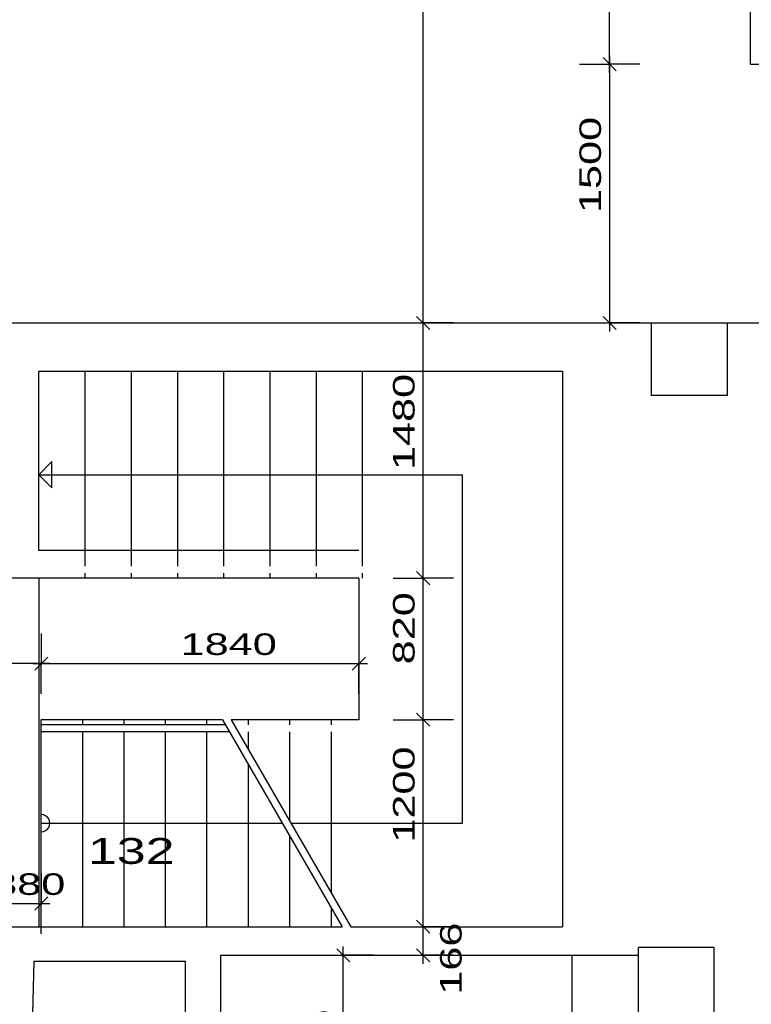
# Model space of a CAD drawing. Extents: x -196363 to 396902, y -489949 to -260582.
# Tile 39 of 256: x 35653 to 39893, y -380603 to -374895. Entities that reach past the tile are written whole.
import ezdxf

# ---------------------------------------------------------------- set-up
doc = ezdxf.new("R2010")
doc.units = 0
doc.header["$MEASUREMENT"] = 0
for name, color, linetype in [('koty', 1, 'Continuous'), ('legenda', 1, 'Continuous'), ('noszdiv', 1, 'Continuous')]:
    doc.layers.add(name, color=color, linetype=linetype)
doc.styles.add('SPIRITTXTSTYLE1', font='ROMAN')
doc.styles.add('SPIRITTXTSTYLE2', font='txt')
doc.linetypes.add('CERCH2', pattern='A,0,-1,[17,dur+dsp vaclavov.shx,S=0.003401,R=0,X=-1,Y=0],0', length=1)
doc.dimstyles.new('SPIRITSTYLE100', dxfattribs={"dimtxt": 125, "dimasz": 12.7, "dimexe": 175, "dimexo": -40.757034, "dimgap": 50, "dimtad": 1, "dimdec": 3, "dimzin": 0, "dimdsep": 46, "dimlunit": 7, "dimtxsty": 'SPIRITTXTSTYLE1', "dimblk1": '_TICKMARKS100', "dimblk2": '_TICKMARKS100', "dimsah": 1, "dimcen": 0.09, "dimdle": 50, "dimclrd": 1, "dimclre": 1, "dimclrt": 1, "dimadec": 0, "dimazin": 0, "dimtfac": 1, "dimtdec": 4, "dimtofl": 0, "dimtmove": 1, "dimatfit": 0, "dimfxl": 0, "dimtolj": 1, "dimtzin": 0, "dimarcsym": 0})
doc.dimstyles.new('SPIRITSTYLE146', dxfattribs={"dimtxt": 125, "dimasz": 12.7, "dimexe": 175, "dimexo": 534.835754, "dimgap": 50, "dimtad": 1, "dimdec": 3, "dimzin": 0, "dimdsep": 46, "dimlunit": 7, "dimtxsty": 'SPIRITTXTSTYLE1', "dimblk1": '_TICKMARKS146', "dimblk2": '_TICKMARKS146', "dimsah": 1, "dimcen": 0.09, "dimdle": 50, "dimclrd": 1, "dimclre": 1, "dimclrt": 1, "dimadec": 0, "dimazin": 0, "dimtfac": 1, "dimtdec": 4, "dimtofl": 0, "dimtmove": 1, "dimatfit": 0, "dimfxl": 0, "dimtolj": 1, "dimtzin": 0, "dimarcsym": 0})
doc.dimstyles.new('SPIRITSTYLE26', dxfattribs={"dimtxt": 125, "dimasz": 12.7, "dimexe": 175, "dimexo": -175, "dimgap": 50, "dimtad": 1, "dimdec": 3, "dimzin": 0, "dimdsep": 46, "dimlunit": 7, "dimtxsty": 'SPIRITTXTSTYLE1', "dimblk1": '_TICKMARKS26', "dimblk2": '_TICKMARKS26', "dimsah": 1, "dimcen": 0.09, "dimdle": 50, "dimclrd": 1, "dimclre": 1, "dimclrt": 1, "dimadec": 0, "dimazin": 0, "dimtfac": 1, "dimtdec": 4, "dimtofl": 0, "dimtmove": 1, "dimatfit": 0, "dimfxl": 0, "dimtolj": 1, "dimtzin": 0, "dimarcsym": 0})
doc.dimstyles.new('SPIRITSTYLE29', dxfattribs={"dimtxt": 125, "dimasz": 12.7, "dimexe": 175, "dimexo": 1472.180054, "dimgap": 50, "dimtad": 1, "dimdec": 3, "dimzin": 0, "dimdsep": 46, "dimlunit": 7, "dimtxsty": 'SPIRITTXTSTYLE1', "dimblk1": '_TICKMARKS29', "dimblk2": '_TICKMARKS29', "dimsah": 1, "dimcen": 0.09, "dimdle": 50, "dimclrd": 1, "dimclre": 1, "dimclrt": 1, "dimadec": 0, "dimazin": 0, "dimtfac": 1, "dimtdec": 4, "dimtofl": 0, "dimtmove": 1, "dimatfit": 0, "dimfxl": 0, "dimtolj": 1, "dimtzin": 0, "dimarcsym": 0})
doc.dimstyles.new('SPIRITSTYLE41', dxfattribs={"dimtxt": 125, "dimasz": 12.7, "dimexe": 175, "dimexo": 3840.829346, "dimgap": 50, "dimtad": 1, "dimdec": 3, "dimzin": 0, "dimdsep": 46, "dimlunit": 7, "dimtxsty": 'SPIRITTXTSTYLE1', "dimblk1": '_TICKMARKS41', "dimblk2": '_TICKMARKS41', "dimsah": 1, "dimcen": 0.09, "dimdle": 50, "dimclrd": 1, "dimclre": 1, "dimclrt": 1, "dimadec": 0, "dimazin": 0, "dimtfac": 1, "dimtdec": 4, "dimtofl": 0, "dimtmove": 1, "dimatfit": 0, "dimfxl": 0, "dimtolj": 1, "dimtzin": 0, "dimarcsym": 0})
doc.dimstyles.new('SPIRITSTYLE42', dxfattribs={"dimtxt": 125, "dimasz": 12.7, "dimexe": 175, "dimexo": -41.873245, "dimgap": 50, "dimtad": 1, "dimdec": 3, "dimzin": 0, "dimdsep": 46, "dimlunit": 7, "dimtxsty": 'SPIRITTXTSTYLE1', "dimblk1": '_TICKMARKS42', "dimblk2": '_TICKMARKS42', "dimsah": 1, "dimcen": 0.09, "dimdle": 50, "dimclrd": 1, "dimclre": 1, "dimclrt": 1, "dimadec": 0, "dimazin": 0, "dimtfac": 1, "dimtdec": 4, "dimtofl": 0, "dimtmove": 1, "dimatfit": 0, "dimfxl": 0, "dimtolj": 1, "dimtzin": 0, "dimarcsym": 0})
doc.dimstyles.new('SPIRITSTYLE43', dxfattribs={"dimtxt": 125, "dimasz": 12.7, "dimexe": 175, "dimexo": -28.950001, "dimgap": 50, "dimtad": 1, "dimdec": 3, "dimzin": 0, "dimdsep": 46, "dimlunit": 7, "dimtxsty": 'SPIRITTXTSTYLE1', "dimblk1": '_TICKMARKS43', "dimblk2": '_TICKMARKS43', "dimsah": 1, "dimcen": 0.09, "dimdle": 50, "dimclrd": 1, "dimclre": 1, "dimclrt": 1, "dimadec": 0, "dimazin": 0, "dimtfac": 1, "dimtdec": 4, "dimtofl": 0, "dimtmove": 1, "dimatfit": 0, "dimfxl": 0, "dimtolj": 1, "dimtzin": 0, "dimarcsym": 0})
doc.dimstyles.new('SPIRITSTYLE44', dxfattribs={"dimtxt": 125, "dimasz": 12.7, "dimexe": 175, "dimexo": -53.184181, "dimgap": 50, "dimtad": 1, "dimdec": 3, "dimzin": 0, "dimdsep": 46, "dimlunit": 7, "dimtxsty": 'SPIRITTXTSTYLE1', "dimblk1": '_TICKMARKS44', "dimblk2": '_TICKMARKS44', "dimsah": 1, "dimcen": 0.09, "dimdle": 50, "dimclrd": 1, "dimclre": 1, "dimclrt": 1, "dimadec": 0, "dimazin": 0, "dimtfac": 1, "dimtdec": 4, "dimtofl": 0, "dimtmove": 1, "dimatfit": 0, "dimfxl": 0, "dimtolj": 1, "dimtzin": 0, "dimarcsym": 0})
doc.dimstyles.new('SPIRITSTYLE45', dxfattribs={"dimtxt": 125, "dimasz": 12.7, "dimexe": 175, "dimexo": 641.421509, "dimgap": 50, "dimtad": 1, "dimdec": 3, "dimzin": 0, "dimdsep": 46, "dimlunit": 7, "dimtxsty": 'SPIRITTXTSTYLE1', "dimblk1": '_TICKMARKS45', "dimblk2": '_TICKMARKS45', "dimsah": 1, "dimcen": 0.09, "dimdle": 50, "dimclrd": 1, "dimclre": 1, "dimclrt": 1, "dimadec": 0, "dimazin": 0, "dimtfac": 1, "dimtdec": 4, "dimtofl": 0, "dimtmove": 1, "dimatfit": 0, "dimfxl": 0, "dimtolj": 1, "dimtzin": 0, "dimarcsym": 0})
doc.dimstyles.new('SPIRITSTYLE99', dxfattribs={"dimtxt": 125, "dimasz": 12.7, "dimexe": 175, "dimexo": 150.139847, "dimgap": 50, "dimtad": 1, "dimdec": 3, "dimzin": 0, "dimdsep": 46, "dimlunit": 7, "dimtxsty": 'SPIRITTXTSTYLE1', "dimblk1": '_TICKMARKS99', "dimblk2": '_TICKMARKS99', "dimsah": 1, "dimcen": 0.09, "dimdle": 50, "dimclrd": 1, "dimclre": 1, "dimclrt": 1, "dimadec": 0, "dimazin": 0, "dimtfac": 1, "dimtdec": 4, "dimtofl": 0, "dimtmove": 1, "dimatfit": 0, "dimfxl": 0, "dimtolj": 1, "dimtzin": 0, "dimarcsym": 0})

# ---------------------------------------------------------------- blocks, each defined once
blk = doc.blocks.new('_TICKMARKS29')
at = {"color": 1, "linetype": 'Continuous'}
blk.add_line((-3, -3), (3, 3), dxfattribs=at)
blk = doc.blocks.new('*D58')
at = {"color": 1, "linetype": 'Continuous', "ltscale": 300}
for p, q in [((40093, -378882.6, 1723.8), (40093, -379057.5, 1723.8)), ((40168, -378882.6, 1723.8), (40168, -379057.5, 1723.8)), ((40218, -379057.5, 1723.8), (40043, -379057.5, 1723.8)), ((40093, -379232.5, 1723.8), (40093, -379057.5, 1723.8)), ((40168, -379232.5, 1723.8), (40168, -379057.5, 1723.8))]:
    blk.add_line(p, q, dxfattribs=at)
at = {"color": 1, "linetype": 'Continuous', "ltscale": 300, "xscale": 12.69999980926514, "yscale": 12.69999980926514, "zscale": 12.69999980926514}
for p, rotation in [((40093, -379057.5, 1723.8), 180.0000050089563), ((40168, -379057.5, 1723.8), 360.0000100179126)]:
    blk.add_blockref('_TICKMARKS29', p, dxfattribs=dict(at, rotation=rotation))
at = {"color": 1, "linetype": 'Continuous', "ltscale": 300, "style": 'SPIRITTXTSTYLE1', "width": 1.5}
blk.add_text('75', height=125, rotation=360, dxfattribs=at).set_placement((39936.1, -379039.6, 1723.8))
blk = doc.blocks.new('_TICKMARKS41')
at = {"color": 1, "linetype": 'Continuous'}
blk.add_line((-3, -3), (3, 3), dxfattribs=at)
blk = doc.blocks.new('*D84')
at = {"color": 1, "linetype": 'Continuous', "ltscale": 300}
for p, q in [((43462.5, -380318.7, 1723.8), (43637.5, -380318.7, 1723.8)), ((43637.5, -383698.7, 1723.8), (43637.5, -380268.7, 1723.8)), ((43812.5, -380318.7, 1723.8), (43637.5, -380318.7, 1723.8)), ((43462.5, -383648.7, 1723.8), (43637.5, -383648.7, 1723.8)), ((43812.5, -383648.7, 1723.8), (43637.5, -383648.7, 1723.8))]:
    blk.add_line(p, q, dxfattribs=at)
at = {"color": 1, "linetype": 'Continuous', "ltscale": 300, "xscale": 12.69999980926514, "yscale": 12.69999980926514, "zscale": 12.69999980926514}
for p, rotation in [((43637.5, -380318.7, 1723.8), 90.00000250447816), ((43637.5, -383648.7, 1723.8), 270.0000006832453)]:
    blk.add_blockref('_TICKMARKS41', p, dxfattribs=dict(at, rotation=rotation))
at = {"color": 1, "linetype": 'Continuous', "ltscale": 300, "style": 'SPIRITTXTSTYLE1', "width": 1.5}
blk.add_text('3330', height=125, rotation=90, dxfattribs=at).set_placement((43587.5, -382102.7, 1723.8))
blk = doc.blocks.new('_TICKMARKS42')
at = {"color": 1, "linetype": 'Continuous'}
blk.add_line((-3, -3), (3, 3), dxfattribs=at)
blk = doc.blocks.new('*D85')
at = {"color": 1, "linetype": 'Continuous', "ltscale": 300}
for p, q in [((37991.15625, -380368.6875, 1723.800049), (37991.15625, -380102.875, 1723.800049)), ((37816.15625, -380152.875, 1723.800049), (37991.15625, -380152.875, 1723.800049)), ((38166.15625, -380152.875, 1723.800049), (37991.15625, -380152.875, 1723.800049)), ((37816.15625, -380318.65625, 1723.800049), (37991.15625, -380318.65625, 1723.800049)), ((38166.15625, -380318.65625, 1723.800049), (37991.15625, -380318.65625, 1723.800049))]:
    blk.add_line(p, q, dxfattribs=at)
at = {"color": 1, "linetype": 'Continuous', "ltscale": 300, "xscale": 12.69999980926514, "yscale": 12.69999980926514, "zscale": 12.69999980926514}
for p, rotation in [((37991.15625, -380152.875, 1723.800049), 90.00000250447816), ((37991.15625, -380318.65625, 1723.800049), 270.0000006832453)]:
    blk.add_blockref('_TICKMARKS42', p, dxfattribs=dict(at, rotation=rotation))
at = {"color": 1, "linetype": 'Continuous', "ltscale": 300, "style": 'SPIRITTXTSTYLE1', "width": 1.5}
blk.add_text('166', height=125, rotation=90.000002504, dxfattribs=at).set_placement((38213.828125, -380547.375, 1723.800049))
blk = doc.blocks.new('_TICKMARKS26')
at = {"color": 1, "linetype": 'Continuous'}
blk.add_line((-3, -3), (3, 3), dxfattribs=at)
blk = doc.blocks.new('*D86')
at = {"color": 1, "linetype": 'Continuous', "ltscale": 300}
for p, q in [((37991.15625, -380202.875, 1723.80005), (37991.15625, -378902.875, 1723.80005)), ((37816.15625, -378952.875, 1723.80005), (37991.15625, -378952.875, 1723.80005)), ((38166.15625, -378952.875, 1723.80005), (37991.15625, -378952.875, 1723.80005)), ((37816.15625, -380152.875, 1723.80005), (37991.15625, -380152.875, 1723.80005)), ((38166.15625, -380152.875, 1723.80005), (37991.15625, -380152.875, 1723.80005))]:
    blk.add_line(p, q, dxfattribs=at)
at = {"color": 1, "linetype": 'Continuous', "ltscale": 300, "xscale": 12.69999980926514, "yscale": 12.69999980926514, "zscale": 12.69999980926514}
for p, rotation in [((37991.15625, -378952.875, 1723.80005), 90.00000250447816), ((37991.15625, -380152.875, 1723.80005), 270.0000006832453)]:
    blk.add_blockref('_TICKMARKS26', p, dxfattribs=dict(at, rotation=rotation))
at = {"color": 1, "linetype": 'Continuous', "ltscale": 300, "style": 'SPIRITTXTSTYLE1', "width": 1.5}
blk.add_text('1200', height=125, rotation=90.0000025, dxfattribs=at).set_placement((37941.15625, -379665.96875, 1723.80005))
blk = doc.blocks.new('_TICKMARKS43')
at = {"color": 1, "linetype": 'Continuous'}
blk.add_line((-3, -3), (3, 3), dxfattribs=at)
blk = doc.blocks.new('*D87')
at = {"color": 1, "linetype": 'Continuous', "ltscale": 300}
for p, q in [((37991.15625, -379002.875, 1723.80005), (37991.15625, -378082.875, 1723.80005)), ((37816.15625, -378132.875, 1723.80005), (37991.15625, -378132.875, 1723.80005)), ((38166.15625, -378132.875, 1723.80005), (37991.15625, -378132.875, 1723.80005)), ((37816.15625, -378952.875, 1723.80005), (37991.15625, -378952.875, 1723.80005)), ((38166.15625, -378952.875, 1723.80005), (37991.15625, -378952.875, 1723.80005))]:
    blk.add_line(p, q, dxfattribs=at)
at = {"color": 1, "linetype": 'Continuous', "ltscale": 300, "xscale": 12.69999980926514, "yscale": 12.69999980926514, "zscale": 12.69999980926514}
for p, rotation in [((37991.15625, -378132.875, 1723.80005), 90.00000250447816), ((37991.15625, -378952.875, 1723.80005), 270.0000006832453)]:
    blk.add_blockref('_TICKMARKS43', p, dxfattribs=dict(at, rotation=rotation))
at = {"color": 1, "linetype": 'Continuous', "ltscale": 300, "style": 'SPIRITTXTSTYLE1', "width": 1.5}
blk.add_text('820', height=125, rotation=90.0000025, dxfattribs=at).set_placement((37941.15625, -378632.15625, 1723.80005))
blk = doc.blocks.new('_TICKMARKS44')
at = {"color": 1, "linetype": 'Continuous'}
blk.add_line((-3, -3), (3, 3), dxfattribs=at)
blk = doc.blocks.new('*D88')
at = {"color": 1, "linetype": 'Continuous', "ltscale": 300}
for p, q in [((37991.15625, -378182.875, 1723.80005), (37991.15625, -376602.875, 1723.80005)), ((37816.15625, -376652.875, 1723.80005), (37991.15625, -376652.875, 1723.80005)), ((38166.15625, -376652.875, 1723.80005), (37991.15625, -376652.875, 1723.80005)), ((37816.15625, -378132.875, 1723.80005), (37991.15625, -378132.875, 1723.80005)), ((38166.15625, -378132.875, 1723.80005), (37991.15625, -378132.875, 1723.80005))]:
    blk.add_line(p, q, dxfattribs=at)
at = {"color": 1, "linetype": 'Continuous', "ltscale": 300, "xscale": 12.69999980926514, "yscale": 12.69999980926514, "zscale": 12.69999980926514}
for p, rotation in [((37991.15625, -376652.875, 1723.80005), 90.00000250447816), ((37991.15625, -378132.875, 1723.80005), 270.0000006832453)]:
    blk.add_blockref('_TICKMARKS44', p, dxfattribs=dict(at, rotation=rotation))
at = {"color": 1, "linetype": 'Continuous', "ltscale": 300, "style": 'SPIRITTXTSTYLE1', "width": 1.5}
blk.add_text('1480', height=125, rotation=90.0000025, dxfattribs=at).set_placement((37941.15625, -377505.96875, 1723.80005))
blk = doc.blocks.new('*D89')
at = {"color": 1, "linetype": 'Continuous', "ltscale": 300}
for p, q in [((37991.15625, -376702.875, 1723.80005), (37991.15625, -370652.875, 1723.80005)), ((37816.15625, -370702.875, 1723.80005), (37991.15625, -370702.875, 1723.80005)), ((38166.15625, -370702.875, 1723.80005), (37991.15625, -370702.875, 1723.80005)), ((37816.15625, -376652.875, 1723.80005), (37991.15625, -376652.875, 1723.80005)), ((38166.15625, -376652.875, 1723.80005), (37991.15625, -376652.875, 1723.80005))]:
    blk.add_line(p, q, dxfattribs=at)
at = {"color": 1, "linetype": 'Continuous', "ltscale": 300, "xscale": 12.69999980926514, "yscale": 12.69999980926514, "zscale": 12.69999980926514}
for p, rotation in [((37991.15625, -370702.875, 1723.80005), 90.00000250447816), ((37991.15625, -376652.875, 1723.80005), 270.0000006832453)]:
    blk.add_blockref('_TICKMARKS26', p, dxfattribs=dict(at, rotation=rotation))
at = {"color": 1, "linetype": 'Continuous', "ltscale": 300, "style": 'SPIRITTXTSTYLE1', "width": 1.5}
blk.add_text('5950', height=125, rotation=90.0000025, dxfattribs=at).set_placement((37941.15625, -373796.90625, 1723.80005))
blk = doc.blocks.new('_TICKMARKS45')
at = {"color": 1, "linetype": 'Continuous'}
blk.add_line((-3, -3), (3, 3), dxfattribs=at)
blk = doc.blocks.new('*D90')
at = {"color": 1, "linetype": 'Continuous', "ltscale": 300}
for p, q in [((39071.6, -375102.9, 1723.8), (39071.6, -376702.9, 1723.8)), ((38896.6, -375152.9, 1723.8), (39071.6, -375152.9, 1723.8)), ((39246.6, -375152.9, 1723.8), (39071.6, -375152.9, 1723.8)), ((38896.6, -376652.9, 1723.8), (39071.6, -376652.9, 1723.8)), ((39246.6, -376652.9, 1723.8), (39071.6, -376652.9, 1723.8))]:
    blk.add_line(p, q, dxfattribs=at)
at = {"color": 1, "linetype": 'Continuous', "ltscale": 300, "xscale": 12.69999980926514, "yscale": 12.69999980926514, "zscale": 12.69999980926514}
for p, rotation in [((39071.6, -375152.9, 1723.8), 90.00000250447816), ((39071.6, -376652.9, 1723.8), -90.00000250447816)]:
    blk.add_blockref('_TICKMARKS45', p, dxfattribs=dict(at, rotation=rotation))
at = {"color": 1, "linetype": 'Continuous', "ltscale": 300, "style": 'SPIRITTXTSTYLE1', "width": 1.5}
blk.add_text('1500', height=125, rotation=450, dxfattribs=at).set_placement((39021.6, -376016, 1723.8))
blk = doc.blocks.new('*D91')
at = {"color": 1, "linetype": 'Continuous', "ltscale": 300}
for p, q in [((39071.6, -375202.9, 1723.8), (39071.6, -371067.9, 1723.8)), ((38896.6, -371117.9, 1723.8), (39071.6, -371117.9, 1723.8)), ((39246.6, -371117.9, 1723.8), (39071.6, -371117.9, 1723.8)), ((38896.6, -375152.9, 1723.8), (39071.6, -375152.9, 1723.8)), ((39246.6, -375152.9, 1723.8), (39071.6, -375152.9, 1723.8))]:
    blk.add_line(p, q, dxfattribs=at)
at = {"color": 1, "linetype": 'Continuous', "ltscale": 300, "xscale": 12.69999980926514, "yscale": 12.69999980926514, "zscale": 12.69999980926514}
for p, rotation in [((39071.6, -371117.9, 1723.8), 90.00000250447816), ((39071.6, -375152.9, 1723.8), 270.0000006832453)]:
    blk.add_blockref('_TICKMARKS45', p, dxfattribs=dict(at, rotation=rotation))
at = {"color": 1, "linetype": 'Continuous', "ltscale": 300, "style": 'SPIRITTXTSTYLE1', "width": 1.5}
blk.add_text('4035', height=125, rotation=90, dxfattribs=at).set_placement((39021.6, -373254.4, 1723.8))
blk = doc.blocks.new('_TICKMARKS99')
at = {"color": 1, "linetype": 'Continuous'}
blk.add_line((-3, -3), (3, 3), dxfattribs=at)
blk = doc.blocks.new('*D217')
at = {"color": 1, "linetype": 'Continuous', "ltscale": 300}
for p, q in [((35778, -378452.7, 1723.8), (35778, -378627.7, 1723.8)), ((37618, -378452.7, 1723.8), (37618, -378627.7, 1723.8)), ((35728, -378627.7, 1723.8), (37668, -378627.7, 1723.8)), ((35778, -378802.7, 1723.8), (35778, -378627.7, 1723.8)), ((37618, -378802.7, 1723.8), (37618, -378627.7, 1723.8))]:
    blk.add_line(p, q, dxfattribs=at)
at = {"color": 1, "linetype": 'Continuous', "ltscale": 300, "xscale": 12.69999980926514, "yscale": 12.69999980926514, "zscale": 12.69999980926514, "rotation": 180.0000050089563}
blk.add_blockref('_TICKMARKS99', (35778, -378627.7, 1723.8), dxfattribs=at)
at = {"color": 1, "linetype": 'Continuous', "ltscale": 300, "xscale": 12.69999980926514, "yscale": 12.69999980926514, "zscale": 12.69999980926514}
blk.add_blockref('_TICKMARKS99', (37618, -378627.7, 1723.8), dxfattribs=at)
at = {"color": 1, "linetype": 'Continuous', "ltscale": 300, "style": 'SPIRITTXTSTYLE1', "width": 1.5}
blk.add_text('1840', height=125, dxfattribs=at).set_placement((36584.9, -378577.8, 1723.8))
blk = doc.blocks.new('*D218')
at = {"color": 1, "linetype": 'Continuous', "ltscale": 300}
for p, q in [((33658, -378452.7, 1723.8), (33658, -378627.7, 1723.8)), ((35778, -378452.7, 1723.8), (35778, -378627.7, 1723.8)), ((35828, -378627.7, 1723.8), (33608, -378627.7, 1723.8)), ((33658, -378802.7, 1723.8), (33658, -378627.7, 1723.8)), ((35778, -378802.7, 1723.8), (35778, -378627.7, 1723.8))]:
    blk.add_line(p, q, dxfattribs=at)
at = {"color": 1, "linetype": 'Continuous', "ltscale": 300, "xscale": 12.69999980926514, "yscale": 12.69999980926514, "zscale": 12.69999980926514}
for p, rotation in [((33658, -378627.7, 1723.8), 180.0000050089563), ((35778, -378627.7, 1723.8), 360.0000100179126)]:
    blk.add_blockref('_TICKMARKS99', p, dxfattribs=dict(at, rotation=rotation))
at = {"color": 1, "linetype": 'Continuous', "ltscale": 300, "style": 'SPIRITTXTSTYLE1', "width": 1.5}
blk.add_text('2120', height=125, rotation=360, dxfattribs=at).set_placement((34604.9, -378577.8, 1723.8))
blk = doc.blocks.new('_TICKMARKS100')
at = {"color": 1, "linetype": 'Continuous'}
blk.add_line((-3, -3), (3, 3), dxfattribs=at)
blk = doc.blocks.new('*D219')
at = {"color": 1, "linetype": 'Continuous', "ltscale": 300}
for p, q in [((35398, -379843.6, 1723.8), (35398, -380018.6, 1723.8)), ((35778, -379843.6, 1723.8), (35778, -380018.6, 1723.8)), ((35348, -380018.6, 1723.8), (35828, -380018.6, 1723.8)), ((35398, -380193.6, 1723.8), (35398, -380018.6, 1723.8)), ((35778, -380193.6, 1723.8), (35778, -380018.6, 1723.8))]:
    blk.add_line(p, q, dxfattribs=at)
at = {"color": 1, "linetype": 'Continuous', "ltscale": 300, "xscale": 12.69999980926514, "yscale": 12.69999980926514, "zscale": 12.69999980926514, "rotation": 180.0000050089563}
blk.add_blockref('_TICKMARKS100', (35398, -380018.6, 1723.8), dxfattribs=at)
at = {"color": 1, "linetype": 'Continuous', "ltscale": 300, "xscale": 12.69999980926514, "yscale": 12.69999980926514, "zscale": 12.69999980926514}
blk.add_blockref('_TICKMARKS100', (35778, -380018.6, 1723.8), dxfattribs=at)
at = {"color": 1, "linetype": 'Continuous', "ltscale": 300, "style": 'SPIRITTXTSTYLE1', "width": 1.5}
blk.add_text('380', height=125, dxfattribs=at).set_placement((35498.7, -379968.7, 1723.8))
blk = doc.blocks.new('_TICKMARKS146')
at = {"color": 1, "linetype": 'Continuous'}
blk.add_line((-3, -3), (3, 3), dxfattribs=at)
blk = doc.blocks.new('*D292')
at = {"color": 1, "linetype": 'Continuous', "ltscale": 300}
for p, q in [((37352.9, -380318.7, 1723.8), (37527.9, -380318.7, 1723.8)), ((37527.9, -381888.7, 1723.8), (37527.9, -380268.7, 1723.8)), ((37702.9, -380318.7, 1723.8), (37527.9, -380318.7, 1723.8)), ((37352.9, -381838.7, 1723.8), (37527.9, -381838.7, 1723.8)), ((37702.9, -381838.7, 1723.8), (37527.9, -381838.7, 1723.8))]:
    blk.add_line(p, q, dxfattribs=at)
at = {"color": 1, "linetype": 'Continuous', "ltscale": 300, "xscale": 12.69999980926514, "yscale": 12.69999980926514, "zscale": 12.69999980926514}
for p, rotation in [((37527.9, -380318.7, 1723.8), 90.00000250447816), ((37527.9, -381838.7, 1723.8), 270.0000006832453)]:
    blk.add_blockref('_TICKMARKS146', p, dxfattribs=dict(at, rotation=rotation))
at = {"color": 1, "linetype": 'Continuous', "ltscale": 300, "style": 'SPIRITTXTSTYLE1', "width": 1.5}
blk.add_text('1520', height=125, rotation=90, dxfattribs=at).set_placement((37477.9, -381191.8, 1723.8))

msp = doc.modelspace()

# ---------------------------------------------------------------- linework, layer by layer
at = {"layer": 'noszdiv', "color": 1, "linetype": 'Continuous', "ltscale": 300}
for p, q in [((39888.01953, -375152.90625, 2623.80005), (39888.01953, -373107.90625, 2623.80005)), ((39888.01953, -375152.90625, 2623.80005), (40168.01562, -375152.90625, 2623.80005)), ((34788.00391, -376652.875, 2623.80005), (39313, -376652.875, 2623.80005)), ((39313, -376652.875, 2623.80005), (40168.01562, -376652.875, 2623.80005)), ((39313, -376652.875, 2623.80005), (39313, -377072.875, 2623.80005)), ((39753.00781, -376652.875, 2623.80005), (39753.00781, -377072.875, 2623.80005)), ((39753.00781, -377072.875, 2623.80005), (39313, -377072.875, 2623.80005)), ((37618.01953, -378132.875, 2623.80005), (34758.01562, -378132.875, 2623.80005)), ((36030.86719, -378102.875, 2623.80005), (36030.86719, -378132.875, 2623.80005)), ((36298.73438, -378102.875, 2623.80005), (36298.73438, -378132.875, 2623.80005)), ((36566.57422, -378102.875, 2623.80005), (36566.57422, -378132.875, 2623.80005)), ((36834.44141, -378102.875, 2623.80005), (36834.44141, -378132.875, 2623.80005)), ((37102.28125, -378102.875, 2623.80005), (37102.28125, -378132.875, 2623.80005)), ((37370.14844, -378102.875, 2623.80005), (37370.14844, -378132.875, 2623.80005)), ((37618.01953, -378132.875, 2623.80005), (37618.01953, -378952.875, 2623.80005)), ((37638.01172, -378102.875, 2623.80005), (37638.01172, -378132.875, 2623.80005)), ((36828.66016, -378952.875, 2623.80005), (35778.00781, -378952.875, 2623.80005)), ((35778.00781, -380152.875, 2623.80005), (35778.00781, -378952.875, 2623.80005)), ((36018.01953, -378982.875, 2623.80005), (36018.01953, -378952.875, 2623.80005)), ((36258.00391, -378982.875, 2623.80005), (36258.00391, -378952.875, 2623.80005)), ((36498.01562, -378982.875, 2623.80005), (36498.01562, -378952.875, 2623.80005)), ((36738.02344, -378982.875, 2623.80005), (36738.02344, -378952.875, 2623.80005)), ((36828.66016, -378952.875, 2623.80005), (37521.45703, -380152.875, 2623.80005)), ((37618.01953, -378952.875, 2623.80005), (36878.64062, -378952.875, 2623.80005)), ((36878.64062, -378952.875, 2623.80005), (37571.46094, -380152.875, 2623.80005)), ((36978.00781, -378982.875, 2623.80005), (36978.00781, -378952.875, 2623.80005)), ((37218.01953, -378982.875, 2623.80005), (37218.01953, -378952.875, 2623.80005)), ((37458.00391, -378952.875, 2623.80005), (37458.00391, -378982.875, 2623.80005)), ((36018.01953, -380152.875, 2623.80005), (36018.01953, -379022.875, 2623.80005)), ((36258.00391, -380152.875, 2623.80005), (36258.00391, -379022.875, 2623.80005)), ((36498.01562, -380152.875, 2623.80005), (36498.01562, -379022.875, 2623.80005)), ((36738.02344, -380152.875, 2623.80005), (36738.02344, -379022.875, 2623.80005)), ((36978.00781, -380152.875, 2623.80005), (36978.00781, -379211.59375, 2623.80005)), ((35778.00781, -379552.875, 2623.80005), (37175.05859, -379552.875, 2623.80005)), ((37218.01953, -380152.875, 2623.80005), (37218.01953, -379627.25, 2623.80005)), ((37458.00391, -380042.96875, 2623.80005), (37458.00391, -380152.875, 2623.80005)), ((35398, -380152.875, 2623.80005), (37521.45703, -380152.875, 2623.80005)), ((36818.01953, -380318.65625, 2623.80005), (39238.01562, -380318.65625, 2623.80005)), ((36818.01953, -381838.6875, 2623.80005), (36818.01953, -380318.65625, 2623.80005)), ((39238.01562, -380682.875, 2623.80005), (39238.01562, -380272.875, 2623.80005)), ((39678, -380272.875, 2623.80005), (39238.01562, -380272.875, 2623.80005)), ((39238.01562, -380682.875, 2623.80005), (39238.01562, -380318.65625, 2623.80005)), ((39678, -380682.875, 2623.80005), (39678, -380272.875, 2623.80005)), ((35733.70703, -380352.875, 2623.80005), (35707.41406, -381556.28125, 2623.80005)), ((35733.70703, -380352.875, 2623.80005), (36613.00781, -380352.875, 2623.80005)), ((36613.00781, -381556.28125, 2623.80005), (36613.00781, -380352.875, 2623.80005))]:
    msp.add_line(p, q, dxfattribs=at)
at = {"layer": 'noszdiv', "color": 1, "linetype": 'CERCH2', "ltscale": 300}
for p, q in [((35763, -376932.875, 2623.80005), (38798.00391, -376932.875, 2623.80005)), ((35763, -377972.875, 2623.80005), (35763, -376932.875, 2623.80005)), ((36030.86719, -376932.875, 2623.80005), (36030.86719, -378062.875, 2623.80005)), ((36298.73438, -376932.875, 2623.80005), (36298.73438, -378062.875, 2623.80005)), ((36566.57422, -376932.875, 2623.80005), (36566.57422, -378062.875, 2623.80005)), ((36834.44141, -376932.875, 2623.80005), (36834.44141, -378062.875, 2623.80005)), ((37102.28125, -376932.875, 2623.80005), (37102.28125, -378062.875, 2623.80005)), ((37370.14844, -376932.875, 2623.80005), (37370.14844, -378062.875, 2623.80005)), ((37638.01172, -376932.875, 2623.80005), (37638.01172, -378062.875, 2623.80005)), ((38798.00391, -376932.875, 2623.80005), (38798.00391, -380152.875, 2623.80005)), ((35763.02734, -377532.875, 2623.80005), (35839.30078, -377456.59375, 2623.80005)), ((35839.30078, -377609.15625, 2623.80005), (35839.30078, -377456.59375, 2623.80005)), ((35763, -377532.875, 2623.80005), (38218.01953, -377532.875, 2623.80005)), ((35763.02734, -377532.875, 2623.80005), (35839.30078, -377609.15625, 2623.80005)), ((38218.01953, -379552.875, 2623.80005), (38218.01953, -377532.875, 2623.80005)), ((37618.01953, -377972.875, 2623.80005), (35763, -377972.875, 2623.80005)), ((35763, -378132.875, 2623.80005), (35763, -380152.875, 2623.80005)), ((36978.00781, -379124.96875, 2623.80005), (36978.00781, -379022.875, 2623.80005)), ((37218.01953, -379540.65625, 2623.80005), (37218.01953, -379022.875, 2623.80005)), ((37458.00391, -379022.875, 2623.80005), (37458.00391, -379956.375, 2623.80005)), ((37225.0625, -379552.875, 2623.80005), (38218.01953, -379552.875, 2623.80005)), ((37571.46094, -380152.875, 2623.80005), (38798.00391, -380152.875, 2623.80005)), ((38853.00781, -380318.65625, 2623.80005), (38853.00781, -381556.28125, 2623.80005))]:
    msp.add_line(p, q, dxfattribs=at)
at = {"layer": 'noszdiv', "color": 4, "linetype": 'Continuous', "ltscale": 300}
for p, q in [((36845.97266, -378982.875, 2623.80005), (35778.00781, -378982.875, 2623.80005)), ((36869.06641, -379022.875, 2623.80005), (35778.00781, -379022.875, 2623.80005))]:
    msp.add_line(p, q, dxfattribs=at)
at = {"layer": 'noszdiv', "color": 1, "linetype": 'Continuous', "ltscale": 300}
msp.add_arc((35778.00781, -379552.875, 2623.80005), 49.41094, 270.00000068, 450.00001935, dxfattribs=at)
for p in [(36018.01953, -378952.875, 2623.80005), (36258.00391, -378952.875, 2623.80005), (36498.01562, -378952.875, 2623.80005), (36738, -378952.875, 2623.80005), (36978.00781, -378952.875, 2623.80005), (37218.01953, -378952.875, 2623.80005)]:
    msp.add_point(p, dxfattribs=at)

# ---------------------------------------------------------------- texts
at = {"layer": 'legenda', "color": 1, "linetype": 'Continuous', "ltscale": 300, "style": 'SPIRITTXTSTYLE2', "width": 1.5}
msp.add_text('132', height=150, dxfattribs=at).set_placement((36048.05859, -379788.875, 1723.80005))

# ---------------------------------------------------------------- dimensions: what is measured, and where the dimension line sits
at = {"layer": 'koty', "color": 1, "linetype": 'Continuous', "ltscale": 300}
for base, p1, p2, dimstyle, picture, middle in [((37991.15625, -376652.875, 1723.80005), (37991.15625, -376652.875, 1723.80005), (37991.15625, -370702.875, 1723.80005), 'SPIRITSTYLE26', '*D89', (37991.15625, -373677.875, 1723.80005)), ((39071.60156, -375152.90625, 1723.80005), (39888.01953, -375152.90625, 1723.80005), (39888.01953, -371117.875, 1723.80005), 'SPIRITSTYLE45', '*D91', (39071.60156, -373135.375, 1723.80005)), ((39071.60156, -375152.90625, 1723.80005), (39888.01953, -375152.90625, 1723.80005), (39888.01953, -376652.875, 1723.80005), 'SPIRITSTYLE45', '*D90', (39071.60156, -375902.875, 1723.80005)), ((37991.15625, -378132.875, 1723.80005), (37869.33984, -378132.875, 1723.80005), (37671.51172, -376652.875, 1723.80005), 'SPIRITSTYLE44', '*D88', (37991.15625, -377392.875, 1723.80005)), ((37991.15625, -378952.875, 1723.80005), (37720.83594, -378952.875, 1723.80005), (37845.10547, -378132.875, 1723.80005), 'SPIRITSTYLE43', '*D87', (37991.15625, -378542.875, 1723.80005)), ((37991.15625, -380152.875, 1723.80005), (37991.15625, -380152.875, 1723.80005), (37991.15625, -378952.875, 1723.80005), 'SPIRITSTYLE26', '*D86', (37991.15625, -379552.875, 1723.80005)), ((37527.85547, -381838.6875, 1723.80005), (36818.01953, -381838.6875, 1723.80005), (36818.01953, -380318.65625, 1723.80005), 'SPIRITSTYLE146', '*D292', (37527.85547, -381078.6875, 1723.80005)), ((43637.47266, -383648.65625, 1723.80005), (39621.64453, -383648.65625, 1723.80005), (39238.01562, -380318.65625, 1723.80005), 'SPIRITSTYLE41', '*D84', (43637.47266, -381983.65625, 1723.80005))]:
    dim = msp.add_linear_dim(base=base, p1=p1, p2=p2, angle=90.0000025, dimstyle=dimstyle, dxfattribs=at)
    dim.commit()
    dim.dimension.update_dxf_attribs({"geometry": picture, "text_midpoint": middle})
dim = msp.add_linear_dim(base=(40168.01562, -379057.53125, 1723.80005), p1=(40168.01562, -377410.375, 1723.80005), p2=(40093.00781, -377527.875, 1723.80005), dimstyle='SPIRITSTYLE29', dxfattribs=at)
dim.commit()
dim.dimension.update_dxf_attribs({"geometry": '*D58', "text_midpoint": (39787.28516, -379039.5625), "dimtype": 160})
for base, p1, p2, dimstyle, picture, middle in [((35778.00781, -378627.71875, 1723.80005), (35778.00781, -378952.875, 1723.80005), (33658, -378952.875, 1723.80005), 'SPIRITSTYLE99', '*D218', (34718.00391, -378627.71875, 1723.80005)), ((35778.00781, -378627.71875, 1723.80005), (35778.00781, -378952.875, 1723.80005), (37618.01953, -378952.875, 1723.80005), 'SPIRITSTYLE99', '*D217', (36698.01562, -378627.71875, 1723.80005)), ((35398, -380018.625, 1723.80005), (35398, -380152.875, 1723.80005), (35778.00781, -380152.875, 1723.80005), 'SPIRITSTYLE100', '*D219', (35588.00391, -380018.625, 1723.80005))]:
    dim = msp.add_linear_dim(base=base, p1=p1, p2=p2, dimstyle=dimstyle, dxfattribs=at)
    dim.commit()
    dim.dimension.update_dxf_attribs({"geometry": picture, "text_midpoint": middle})
dim = msp.add_linear_dim(base=(37991.15625, -380318.65625, 1723.80005), p1=(37698.03906, -380318.65625, 1723.80005), p2=(37858.03125, -380152.875, 1723.80005), angle=90.0000025, dimstyle='SPIRITSTYLE42', dxfattribs=at)
dim.commit()
dim.dimension.update_dxf_attribs({"geometry": '*D85', "text_midpoint": (38065.01953, -380547.375), "dimtype": 160})

doc.saveas('drawing.dxf')
